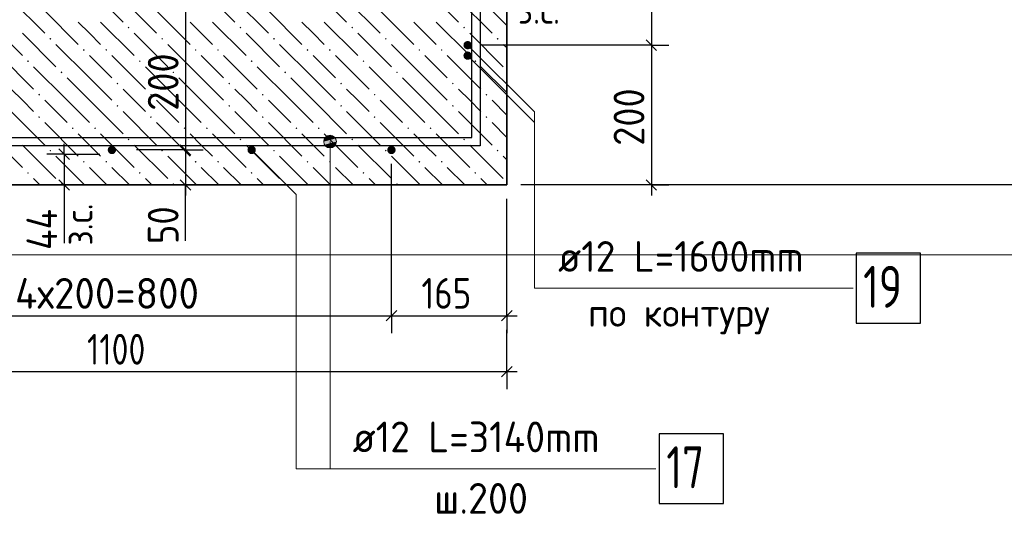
# Model space of a CAD drawing. Header units: millimetres. Extents: x 0 to 21000, y 0 to 29700.
# Tile 7 of 17: x 9787 to 16831, y 7838 to 11377. Entities that reach past the tile are written whole.
import ezdxf

# ---------------------------------------------------------------- set-up
doc = ezdxf.new("R2010")
doc.units = ezdxf.units.MM
for name, color, linetype, lineweight in [('Standard', 7, 'Continuous', 25), ('ЖБ Лента фундамента под плитной частью', 7, 'Continuous', 35), ('Обрамление Г-обр.', 52, 'Continuous', 25), ('Позиционная метка номер позиции', 7, 'Continuous', 13)]:
    doc.layers.add(name, color=color, linetype=linetype, lineweight=lineweight)
doc.layers.add('Размерная выноска', color=7, linetype='Continuous')
doc.styles.add('ISOCPEUR', font='txt')

msp = doc.modelspace()

# ---------------------------------------------------------------- hatches: boundary and pattern name
at = {"layer": 'ЖБ Лента фундамента под плитной частью', "linetype": 'Continuous', "lineweight": 18, "transparency": 33554687}
for points in [[(10559.4, 11320.1), (10565.9, 11326.6), (10572.4, 11320.1), (10565.9, 11313.6)], [(11359.4, 11320.1), (11365.9, 11326.6), (11372.4, 11320.1), (11365.9, 11313.6)], [(12159.4, 11320.1), (12165.9, 11326.6), (12172.4, 11320.1), (12165.9, 11313.6)], [(12959.4, 11320.1), (12965.9, 11326.6), (12972.4, 11320.1), (12965.9, 11313.6)], [(9999.4, 11240.1), (10005.9, 11246.6), (10012.4, 11240.1), (10005.9, 11233.6)], [(10799.4, 11240.1), (10805.9, 11246.6), (10812.4, 11240.1), (10805.9, 11233.6)], [(11599.4, 11240.1), (11605.9, 11246.6), (11612.4, 11240.1), (11605.9, 11233.6)], [(12399.4, 11240.1), (12405.9, 11246.6), (12412.4, 11240.1), (12405.9, 11233.6)], [(13199.4, 11240.1), (13205.9, 11246.6), (13212.4, 11240.1), (13205.9, 11233.6)], [(10239.4, 11160.1), (10245.9, 11166.6), (10252.4, 11160.1), (10245.9, 11153.6)], [(10399.4, 11160.1), (10405.9, 11166.6), (10412.4, 11160.1), (10405.9, 11153.6)], [(11039.4, 11160.1), (11045.9, 11166.6), (11052.4, 11160.1), (11045.9, 11153.6)], [(11199.4, 11160.1), (11205.9, 11166.6), (11212.4, 11160.1), (11205.9, 11153.6)], [(11839.4, 11160.1), (11845.9, 11166.6), (11852.4, 11160.1), (11845.9, 11153.6)], [(11999.4, 11160.1), (12005.9, 11166.6), (12012.4, 11160.1), (12005.9, 11153.6)], [(12639.4, 11160.1), (12645.9, 11166.6), (12652.4, 11160.1), (12645.9, 11153.6)], [(12799.4, 11160.1), (12805.9, 11166.6), (12812.4, 11160.1), (12805.9, 11153.6)], [(9839.4, 11080.1), (9845.9, 11086.6), (9852.4, 11080.1), (9845.9, 11073.6)], [(10639.4, 11080.1), (10645.9, 11086.6), (10652.4, 11080.1), (10645.9, 11073.6)], [(11439.4, 11080.1), (11445.9, 11086.6), (11452.4, 11080.1), (11445.9, 11073.6)], [(12239.4, 11080.1), (12245.9, 11086.6), (12252.4, 11080.1), (12245.9, 11073.6)], [(13039.4, 11080.1), (13045.9, 11086.6), (13052.4, 11080.1), (13045.9, 11073.6)], [(10079.4, 11000.1), (10085.9, 11006.6), (10092.4, 11000.1), (10085.9, 10993.6)], [(10879.4, 11000.1), (10885.9, 11006.6), (10892.4, 11000.1), (10885.9, 10993.6)], [(11679.4, 11000.1), (11685.9, 11006.6), (11692.4, 11000.1), (11685.9, 10993.6)], [(12479.4, 11000.1), (12485.9, 11006.6), (12492.4, 11000.1), (12485.9, 10993.6)], [(10479.4, 10920.1), (10485.9, 10926.6), (10492.4, 10920.1), (10485.9, 10913.6)], [(11279.4, 10920.1), (11285.9, 10926.6), (11292.4, 10920.1), (11285.9, 10913.6)], [(12079.4, 10920.1), (12085.9, 10926.6), (12092.4, 10920.1), (12085.9, 10913.6)], [(12879.4, 10920.1), (12885.9, 10926.6), (12892.4, 10920.1), (12885.9, 10913.6)], [(9919.4, 10840.1), (9925.9, 10846.6), (9932.4, 10840.1), (9925.9, 10833.6)], [(10719.4, 10840.1), (10725.9, 10846.6), (10732.4, 10840.1), (10725.9, 10833.6)], [(11519.4, 10840.1), (11525.9, 10846.6), (11532.4, 10840.1), (11525.9, 10833.6)], [(12319.4, 10840.1), (12325.9, 10846.6), (12332.4, 10840.1), (12325.9, 10833.6)], [(13119.4, 10840.1), (13125.9, 10846.6), (13132.4, 10840.1), (13125.9, 10833.6)], [(10479.4, 10760.1), (10485.9, 10766.6), (10492.4, 10760.1), (10485.9, 10753.6)], [(11279.4, 10760.1), (11285.9, 10766.6), (11292.4, 10760.1), (11285.9, 10753.6)], [(12079.4, 10760.1), (12085.9, 10766.6), (12092.4, 10760.1), (12085.9, 10753.6)], [(12879.4, 10760.1), (12885.9, 10766.6), (12892.4, 10760.1), (12885.9, 10753.6)], [(9919.4, 10680.1), (9925.9, 10686.6), (9932.4, 10680.1), (9925.9, 10673.6)], [(10719.4, 10680.1), (10725.9, 10686.6), (10732.4, 10680.1), (10725.9, 10673.6)], [(11519.4, 10680.1), (11525.9, 10686.6), (11532.4, 10680.1), (11525.9, 10673.6)], [(12319.4, 10680.1), (12325.9, 10686.6), (12332.4, 10680.1), (12325.9, 10673.6)], [(13119.4, 10680.1), (13125.9, 10686.6), (13132.4, 10680.1), (13125.9, 10673.6)], [(10159.4, 10600.1), (10165.9, 10606.6), (10172.4, 10600.1), (10165.9, 10593.6)], [(10319.4, 10600.1), (10325.9, 10606.6), (10332.4, 10600.1), (10325.9, 10593.6)], [(10959.4, 10600.1), (10965.9, 10606.6), (10972.4, 10600.1), (10965.9, 10593.6)], [(11119.4, 10600.1), (11125.9, 10606.6), (11132.4, 10600.1), (11125.9, 10593.6)], [(11759.4, 10600.1), (11765.9, 10606.6), (11772.4, 10600.1), (11765.9, 10593.6)], [(11919.4, 10600.1), (11925.9, 10606.6), (11932.4, 10600.1), (11925.9, 10593.6)], [(12559.4, 10600.1), (12565.9, 10606.6), (12572.4, 10600.1), (12565.9, 10593.6)], [(12719.4, 10600.1), (12725.9, 10606.6), (12732.4, 10600.1), (12725.9, 10593.6)], [(10559.4, 10520.1), (10565.9, 10526.6), (10572.4, 10520.1), (10565.9, 10513.6)], [(11359.4, 10520.1), (11365.9, 10526.6), (11372.4, 10520.1), (11365.9, 10513.6)], [(12159.4, 10520.1), (12165.9, 10526.6), (12172.4, 10520.1), (12165.9, 10513.6)], [(12959.4, 10520.1), (12965.9, 10526.6), (12972.4, 10520.1), (12965.9, 10513.6)], [(9999.4, 10440.1), (10005.9, 10446.6), (10012.4, 10440.1), (10005.9, 10433.6)], [(10799.4, 10440.1), (10805.9, 10446.6), (10812.4, 10440.1), (10805.9, 10433.6)], [(11599.4, 10440.1), (11605.9, 10446.6), (11612.4, 10440.1), (11605.9, 10433.6)], [(12399.4, 10440.1), (12405.9, 10446.6), (12412.4, 10440.1), (12405.9, 10433.6)], [(13199.4, 10440.1), (13205.9, 10446.6), (13212.4, 10440.1), (13205.9, 10433.6)], [(10239.4, 10360.1), (10245.9, 10366.6), (10252.4, 10360.1), (10245.9, 10353.6)], [(10399.4, 10360.1), (10405.9, 10366.6), (10412.4, 10360.1), (10405.9, 10353.6)], [(11039.4, 10360.1), (11045.9, 10366.6), (11052.4, 10360.1), (11045.9, 10353.6)], [(11199.4, 10360.1), (11205.9, 10366.6), (11212.4, 10360.1), (11205.9, 10353.6)], [(11839.4, 10360.1), (11845.9, 10366.6), (11852.4, 10360.1), (11845.9, 10353.6)], [(11999.4, 10360.1), (12005.9, 10366.6), (12012.4, 10360.1), (12005.9, 10353.6)], [(12639.4, 10360.1), (12645.9, 10366.6), (12652.4, 10360.1), (12645.9, 10353.6)], [(12799.4, 10360.1), (12805.9, 10366.6), (12812.4, 10360.1), (12805.9, 10353.6)], [(9839.4, 10280.1), (9845.9, 10286.6), (9852.4, 10280.1), (9845.9, 10273.6)], [(10639.4, 10280.1), (10645.9, 10286.6), (10652.4, 10280.1), (10645.9, 10273.6)], [(11439.4, 10280.1), (11445.9, 10286.6), (11452.4, 10280.1), (11445.9, 10273.6)], [(12239.4, 10280.1), (12245.9, 10286.6), (12252.4, 10280.1), (12245.9, 10273.6)], [(13039.4, 10280.1), (13045.9, 10286.6), (13052.4, 10280.1), (13045.9, 10273.6)], [(10079.4, 10200.1), (10085.9, 10206.6), (10092.4, 10200.1), (10086.8, 10194.6), (10084.9, 10194.6)], [(10879.4, 10200.1), (10885.9, 10206.6), (10892.4, 10200.1), (10886.8, 10194.6), (10884.9, 10194.6)], [(11679.4, 10200.1), (11685.9, 10206.6), (11692.4, 10200.1), (11686.8, 10194.6), (11684.9, 10194.6)], [(12479.4, 10200.1), (12485.9, 10206.6), (12492.4, 10200.1), (12486.8, 10194.6), (12484.9, 10194.6)]]:
    msp.add_hatch(color=7, dxfattribs=at).paths.add_polyline_path(points, flags=16)
at = {"layer": 'Обрамление Г-обр.', "linetype": 'Continuous', "lineweight": 25, "transparency": 33554687}
for points in [[(13021.3, 11194.6), (13019.1, 11206.1), (13012.5, 11215.8), (13002.8, 11222.3), (12991.3, 11224.6), (12979.9, 11222.3), (12970.1, 11215.8), (12963.6, 11206.1), (12961.3, 11194.6), (12963.6, 11183.1), (12970.1, 11173.4), (12979.9, 11166.9), (12991.3, 11164.6), (13002.8, 11166.9), (13012.5, 11173.4), (13019.1, 11183.1)], [(13021.3, 11119.6), (13019.1, 11131.1), (13012.5, 11140.8), (13002.8, 11147.3), (12991.3, 11149.6), (12979.9, 11147.3), (12970.1, 11140.8), (12963.6, 11131.1), (12961.3, 11119.6), (12963.6, 11108.1), (12970.1, 11098.4), (12979.9, 11091.9), (12991.3, 11089.6), (13002.8, 11091.9), (13012.5, 11098.4), (13019.1, 11108.1)], [(10476.3, 10444.6), (10474.1, 10456.1), (10467.6, 10465.8), (10457.8, 10472.3), (10446.3, 10474.6), (10434.9, 10472.3), (10425.1, 10465.8), (10418.6, 10456.1), (10416.3, 10444.6), (10418.6, 10433.1), (10425.1, 10423.4), (10434.9, 10416.9), (10446.3, 10414.6), (10457.8, 10416.9), (10467.6, 10423.4), (10474.1, 10433.1)], [(11476.3, 10444.6), (11474.1, 10456.1), (11467.6, 10465.8), (11457.8, 10472.3), (11446.3, 10474.6), (11434.9, 10472.3), (11425.1, 10465.8), (11418.6, 10456.1), (11416.3, 10444.6), (11418.6, 10433.1), (11425.1, 10423.4), (11434.9, 10416.9), (11446.3, 10414.6), (11457.8, 10416.9), (11467.6, 10423.4), (11474.1, 10433.1)], [(12476.3, 10444.6), (12474.1, 10456.1), (12467.6, 10465.8), (12457.8, 10472.3), (12446.3, 10474.6), (12434.9, 10472.3), (12425.1, 10465.8), (12418.6, 10456.1), (12416.3, 10444.6), (12418.6, 10433.1), (12425.1, 10423.4), (12434.9, 10416.9), (12446.3, 10414.6), (12457.8, 10416.9), (12467.6, 10423.4), (12474.1, 10433.1)]]:
    msp.add_hatch(color=7, dxfattribs=at).paths.add_polyline_path(points)
at = {"layer": 'Позиционная метка номер позиции', "linetype": 'Continuous', "lineweight": 13, "transparency": 33554687}
for points in [[(12046.2, 10527.1), (11968.8, 10527.1), (11962.5, 10504.6)], [(12046.2, 10527.1), (11962.5, 10504.6), (12052.5, 10504.6)], [(12052.5, 10504.6), (11962.5, 10504.6), (11968.8, 10482.1)], [(12030, 10543.3), (11985, 10543.3), (11968.8, 10527.1)], [(12030, 10543.3), (11968.8, 10527.1), (12046.2, 10527.1)], [(12052.5, 10504.6), (11968.8, 10482.1), (12046.2, 10482.1)], [(11985, 10543.3), (12030, 10543.3), (12007.5, 10549.6)], [(12046.2, 10482.1), (11968.8, 10482.1), (11985, 10465.9)], [(12046.2, 10482.1), (11985, 10465.9), (12030, 10465.9)], [(12030, 10465.9), (11985, 10465.9), (12007.5, 10459.6)]]:
    msp.add_hatch(color=7, dxfattribs=at).paths.add_polyline_path(points)

# ---------------------------------------------------------------- linework, layer by layer
at = {"layer": 'Standard', "color": 7, "linetype": 'Continuous', "lineweight": -3, "transparency": 33554687}
for p, q in [((10973.4, 11444.6), (10973.4, 10444.6)), ((14305.7, 11194.6), (14305.7, 10194.6)), ((10105.3, 10414.6), (10105.3, 10489.6)), ((10973.4, 10444.6), (10973.4, 10194.6)), ((10105.3, 10414.6), (10105.3, 10194.6)), ((10105.3, 10194.6), (10105.3, 10119.6)), ((10973.4, 10194.6), (10973.4, 10119.6)), ((14305.7, 10194.6), (14305.7, 10119.6)), ((8446.3, 9258.7), (12446.3, 9258.7)), ((12446.3, 9258.7), (13271.3, 9258.7)), ((13271.3, 9258.7), (13346.3, 9258.7)), ((7771.3, 8858.7), (13271.3, 8858.7)), ((13271.3, 8858.7), (13346.3, 8858.7))]:
    msp.add_line(p, q, dxfattribs=at)
at = {"layer": 'Standard', "color": 7, "linetype": 'Continuous', "lineweight": 25, "transparency": 33554687}
for p, q in [((14268.2, 11232.1), (14343.2, 11157.1)), ((10067.8, 10452.1), (10142.8, 10377.1)), ((10935.9, 10482.1), (11010.9, 10407.1)), ((10067.8, 10232.1), (10142.8, 10157.1)), ((10935.9, 10232.1), (11010.9, 10157.1)), ((14268.2, 10232.1), (14343.2, 10157.1)), ((12408.8, 9221.2), (12483.8, 9296.2)), ((13233.8, 9221.2), (13308.8, 9296.2)), ((13233.8, 8821.2), (13308.8, 8896.2))]:
    msp.add_line(p, q, dxfattribs=at)
at = {"layer": 'Standard', "color": 251, "linetype": 'Continuous', "lineweight": -3, "true_color": 0x656565, "transparency": 33554687}
for p, q in [((14305.7, 11194.6), (14180.7, 11194.6)), ((14305.7, 11194.6), (14430.7, 11194.6)), ((10973.4, 10444.6), (10848.4, 10444.6)), ((10973.4, 10444.6), (11098.4, 10444.6)), ((10105.3, 10414.6), (9980.3, 10414.6)), ((10105.3, 10414.6), (10230.4, 10414.6)), ((10105.3, 10414.6), (10360.6, 10414.6)), ((10105.3, 10194.6), (9980.3, 10194.6)), ((10105.3, 10194.6), (10230.4, 10194.6)), ((10105.3, 10194.6), (10105.3, 10194.6)), ((10973.4, 10194.6), (10848.4, 10194.6)), ((10973.4, 10194.6), (11098.4, 10194.6)), ((10973.4, 10194.6), (10973.4, 10194.6)), ((17796.8, 10194.6), (13371.3, 10194.6)), ((14305.7, 10194.6), (13371.3, 10194.6)), ((14305.7, 10194.6), (14180.7, 10194.6)), ((14305.7, 10194.6), (14430.7, 10194.6)), ((13271.3, 9258.7), (13271.3, 10094.6)), ((12446.3, 9258.7), (12446.3, 9383.7)), ((13271.3, 9258.7), (13271.3, 9383.7)), ((12446.3, 9258.7), (12446.3, 9133.7)), ((13271.3, 9258.7), (13271.3, 9133.7)), ((13271.3, 8858.7), (13271.3, 9158.7)), ((13271.3, 8858.7), (13271.3, 8983.7)), ((13271.3, 8858.7), (13271.3, 8733.7))]:
    msp.add_line(p, q, dxfattribs=at)
at = {"layer": 'Standard', "color": 254, "linetype": 'Continuous', "lineweight": 18, "true_color": 0xc4c4ff, "transparency": 33554687}
msp.add_lwpolyline([(4427.6, 9694.6), (17271.3, 9694.6), (17271.3, 15944.6), (4427.6, 15944.6), (4427.6, 9694.6)], dxfattribs=at)
at = {"layer": 'Standard', "color": 7, "linetype": 'Continuous', "lineweight": -3, "transparency": 33554687}
msp.add_lwpolyline([(14305.7, 11944.6), (14305.7, 11373.8), (14305.7, 11373.8), (14305.7, 11194.6)], dxfattribs=at)
at = {"layer": 'Standard', "color": 251, "linetype": 'Continuous', "lineweight": -3, "true_color": 0x656565, "transparency": 33554687}
for points in [[(14305.7, 11194.6), (14288.7, 11194.6), (14288.7, 11194.6), (13091.3, 11194.6)], [(10973.4, 10444.6), (10956.4, 10444.6), (10956.4, 10444.6), (10621.3, 10444.6)], [(12446.3, 9258.7), (12446.3, 9275.7), (12446.3, 9275.7), (12446.3, 10344.6)]]:
    msp.add_lwpolyline(points, dxfattribs=at)
at = {"layer": 'ЖБ Лента фундамента под плитной частью', "color": 7, "linetype": 'Continuous', "lineweight": 35, "transparency": 33554687}
for p, q in [((13271.3, 10194.6), (13271.3, 11944.6)), ((7771.3, 10194.6), (13271.3, 10194.6))]:
    msp.add_line(p, q, dxfattribs=at)
at = {"layer": 'ЖБ Лента фундамента под плитной частью', "color": 254, "linetype": 'Continuous', "lineweight": 18, "transparency": 33554687}
for p, q in [((10285.9, 11600.1), (10525.9, 11360.1)), ((11085.9, 11600.1), (11325.9, 11360.1)), ((11885.9, 11600.1), (12125.9, 11360.1)), ((12685.9, 11600.1), (12925.9, 11360.1)), ((9725.9, 11520.1), (9965.9, 11280.1)), ((10525.9, 11520.1), (10765.9, 11280.1)), ((11325.9, 11520.1), (11565.9, 11280.1)), ((12125.9, 11520.1), (12365.9, 11280.1)), ((12925.9, 11520.1), (13165.9, 11280.1)), ((9965.9, 11440.1), (10205.9, 11200.1)), ((10765.9, 11440.1), (11005.9, 11200.1)), ((11565.9, 11440.1), (11805.9, 11200.1)), ((12365.9, 11440.1), (12605.9, 11200.1)), ((13165.9, 11440.1), (13271.3, 11334.7)), ((9565.9, 11360.1), (9805.9, 11120.1)), ((10285.9, 11280.1), (10205.9, 11360.1)), ((10365.9, 11360.1), (10605.9, 11120.1)), ((11085.9, 11280.1), (11005.9, 11360.1)), ((11165.9, 11360.1), (11405.9, 11120.1)), ((11885.9, 11280.1), (11805.9, 11360.1)), ((11965.9, 11360.1), (12205.9, 11120.1)), ((12685.9, 11280.1), (12605.9, 11360.1)), ((12765.9, 11360.1), (13005.9, 11120.1)), ((9805.9, 11280.1), (10045.9, 11040.1)), ((10365.9, 11200.1), (10285.9, 11280.1)), ((10605.9, 11280.1), (10845.9, 11040.1)), ((11165.9, 11200.1), (11085.9, 11280.1)), ((11405.9, 11280.1), (11645.9, 11040.1)), ((11965.9, 11200.1), (11885.9, 11280.1)), ((12205.9, 11280.1), (12445.9, 11040.1)), ((12765.9, 11200.1), (12685.9, 11280.1)), ((13005.9, 11280.1), (13245.9, 11040.1)), ((10285.9, 10960.1), (10045.9, 11200.1)), ((11085.9, 10960.1), (10845.9, 11200.1)), ((11885.9, 10960.1), (11645.9, 11200.1)), ((12685.9, 10960.1), (12445.9, 11200.1)), ((13271.3, 11174.7), (13245.9, 11200.1)), ((9645.9, 11120.1), (9885.9, 10880.1)), ((10285.9, 11120.1), (10445.9, 10960.1)), ((10445.9, 11120.1), (10685.9, 10880.1)), ((11085.9, 11120.1), (11245.9, 10960.1)), ((11245.9, 11120.1), (11485.9, 10880.1)), ((11885.9, 11120.1), (12045.9, 10960.1)), ((12045.9, 11120.1), (12285.9, 10880.1)), ((12685.9, 11120.1), (12845.9, 10960.1)), ((12845.9, 11120.1), (13085.9, 10880.1)), ((10125.9, 10800.1), (9885.9, 11040.1)), ((10925.9, 10800.1), (10685.9, 11040.1)), ((11725.9, 10800.1), (11485.9, 11040.1)), ((12525.9, 10800.1), (12285.9, 11040.1)), ((13271.3, 10854.7), (13085.9, 11040.1)), ((10125.9, 10960.1), (10285.9, 10800.1)), ((10285.9, 10960.1), (10445.9, 10800.1)), ((10925.9, 10960.1), (11085.9, 10800.1)), ((11085.9, 10960.1), (11245.9, 10800.1)), ((11725.9, 10960.1), (11885.9, 10800.1)), ((11885.9, 10960.1), (12045.9, 10800.1)), ((12525.9, 10960.1), (12685.9, 10800.1)), ((12685.9, 10960.1), (12845.9, 10800.1)), ((9805.9, 10800.1), (9725.9, 10880.1)), ((10605.9, 10800.1), (10525.9, 10880.1)), ((11405.9, 10800.1), (11325.9, 10880.1)), ((12205.9, 10800.1), (12125.9, 10880.1)), ((13005.9, 10800.1), (12925.9, 10880.1)), ((9885.9, 10720.1), (9805.9, 10800.1)), ((9965.9, 10800.1), (10125.9, 10640.1)), ((10125.9, 10800.1), (10285.9, 10640.1)), ((10285.9, 10800.1), (10525.9, 10560.1)), ((10685.9, 10720.1), (10605.9, 10800.1)), ((10765.9, 10800.1), (10925.9, 10640.1)), ((10925.9, 10800.1), (11085.9, 10640.1)), ((11085.9, 10800.1), (11325.9, 10560.1)), ((11485.9, 10720.1), (11405.9, 10800.1)), ((11565.9, 10800.1), (11725.9, 10640.1)), ((11725.9, 10800.1), (11885.9, 10640.1)), ((11885.9, 10800.1), (12125.9, 10560.1)), ((12285.9, 10720.1), (12205.9, 10800.1)), ((12365.9, 10800.1), (12525.9, 10640.1)), ((12525.9, 10800.1), (12685.9, 10640.1)), ((12685.9, 10800.1), (12925.9, 10560.1)), ((13085.9, 10720.1), (13005.9, 10800.1)), ((13165.9, 10800.1), (13271.3, 10694.7)), ((9725.9, 10720.1), (9965.9, 10480.1)), ((10525.9, 10720.1), (10765.9, 10480.1)), ((11325.9, 10720.1), (11565.9, 10480.1)), ((12125.9, 10720.1), (12365.9, 10480.1)), ((12925.9, 10720.1), (13165.9, 10480.1)), ((9965.9, 10640.1), (10205.9, 10400.1)), ((10765.9, 10640.1), (11005.9, 10400.1)), ((11565.9, 10640.1), (11805.9, 10400.1)), ((12365.9, 10640.1), (12605.9, 10400.1)), ((13165.9, 10640.1), (13271.3, 10534.7)), ((9565.9, 10560.1), (9805.9, 10320.1)), ((10285.9, 10480.1), (10205.9, 10560.1)), ((10365.9, 10560.1), (10605.9, 10320.1)), ((11085.9, 10480.1), (11005.9, 10560.1)), ((11165.9, 10560.1), (11405.9, 10320.1)), ((11885.9, 10480.1), (11805.9, 10560.1)), ((11965.9, 10560.1), (12205.9, 10320.1)), ((12685.9, 10480.1), (12605.9, 10560.1)), ((12765.9, 10560.1), (13005.9, 10320.1)), ((9805.9, 10480.1), (10045.9, 10240.1)), ((10365.9, 10400.1), (10285.9, 10480.1)), ((10605.9, 10480.1), (10845.9, 10240.1)), ((11165.9, 10400.1), (11085.9, 10480.1)), ((11405.9, 10480.1), (11645.9, 10240.1)), ((11965.9, 10400.1), (11885.9, 10480.1)), ((12205.9, 10480.1), (12445.9, 10240.1)), ((12765.9, 10400.1), (12685.9, 10480.1)), ((13005.9, 10480.1), (13245.9, 10240.1)), ((10251.4, 10194.6), (10045.9, 10400.1)), ((11051.4, 10194.6), (10845.9, 10400.1)), ((11851.4, 10194.6), (11645.9, 10400.1)), ((12651.4, 10194.6), (12445.9, 10400.1)), ((13271.3, 10374.7), (13245.9, 10400.1)), ((10285.9, 10320.1), (10411.4, 10194.6)), ((10445.9, 10320.1), (10571.4, 10194.6)), ((11085.9, 10320.1), (11211.4, 10194.6)), ((11245.9, 10320.1), (11371.4, 10194.6)), ((11885.9, 10320.1), (12011.4, 10194.6)), ((12045.9, 10320.1), (12171.4, 10194.6)), ((12685.9, 10320.1), (12811.4, 10194.6)), ((12845.9, 10320.1), (12971.4, 10194.6)), ((9931.4, 10194.6), (9885.9, 10240.1)), ((10731.4, 10194.6), (10685.9, 10240.1)), ((11531.4, 10194.6), (11485.9, 10240.1)), ((12331.4, 10194.6), (12285.9, 10240.1)), ((13131.4, 10194.6), (13085.9, 10240.1))]:
    msp.add_line(p, q, dxfattribs=at)
at = {"layer": 'Обрамление Г-обр.', "color": 38, "linetype": 'Continuous', "lineweight": 25, "true_color": 0x5f1e0f, "transparency": 33554687}
msp.add_lwpolyline([(16081.4, 13734.6), (13081.3, 13734.6), (13081.3, 10474.6), (7961.3, 10474.6), (7961.3, 13734.6), (6661.3, 13734.6), (6661.3, 13794.6), (8021.3, 13794.6), (8021.3, 10534.6), (13021.3, 10534.6), (13021.3, 13794.6), (16081.4, 13794.6), (16081.4, 13734.6)], dxfattribs=at)
at = {"layer": 'Обрамление Г-обр.', "color": 7, "linetype": 'Continuous', "lineweight": 25, "transparency": 33554687}
for points in [[(15770.4, 9205.5), (16230.4, 9205.5), (16230.4, 9705.5), (15770.4, 9705.5), (15770.4, 9205.5)], [(14362.5, 7914.3), (14822.5, 7914.3), (14822.5, 8414.3), (14362.5, 8414.3), (14362.5, 7914.3)]]:
    msp.add_lwpolyline(points, dxfattribs=at)
at = {"layer": 'Позиционная метка номер позиции', "color": 7, "linetype": 'Continuous', "lineweight": 13, "transparency": 33554687}
for p, q in [((12991.3, 11119.6), (13468.6, 10642.3)), ((11962.5, 10504.6), (11962.5, 10504.6)), ((12007.5, 10549.6), (12007.5, 10549.6)), ((12052.5, 10504.6), (12052.5, 10504.6)), ((12007.5, 10459.6), (12007.5, 10459.6))]:
    msp.add_line(p, q, dxfattribs=at)
for points in [[(12991.3, 11194.6), (13468.6, 10717.3), (13468.6, 9455.5), (15750.4, 9455.5)], [(12007.5, 10504.6), (12007.5, 8164.3), (14337.5, 8164.3)], [(11446.3, 10444.6), (11764.5, 10126.4), (11764.5, 8164.3), (13296.3, 8164.3)]]:
    msp.add_lwpolyline(points, dxfattribs=at)
msp.add_circle((12007.5, 10504.6), 45, dxfattribs=at)
at = {"layer": 'Размерная выноска', "color": 7, "linetype": 'Continuous', "lineweight": -3, "transparency": 33554687}
for p, q in [((10105.3, 10194.6), (10105.3, 9777.4)), ((10973.4, 9794.6), (10973.4, 10194.6))]:
    msp.add_line(p, q, dxfattribs=at)

# ---------------------------------------------------------------- texts
at = {"layer": 'Standard', "color": 7, "linetype": 'Continuous', "lineweight": 18, "transparency": 33554687, "char_height": 200, "attachment_point": 7, "style": 'ISOCPEUR'}
for s, insert, width in [('\\W0.90;з.с.', (13350.9, 11348), 459.942), ('\\W0.97;по контуру', (13852.4, 9125.5), 1516.303)]:
    msp.add_mtext(s, dxfattribs=dict(at, insert=insert, width=width))
at = {"layer": 'Standard', "color": 7, "linetype": 'Continuous', "lineweight": 25, "transparency": 33554687, "char_height": 220, "attachment_point": 7, "rotation": 90, "style": 'ISOCPEUR'}
for s, insert, width in [('\\W0.91;200', (10923.4, 10724.6), 561.988), ('\\W0.91;200', (14255.7, 10474.6), 561.996), ('\\W0.89;44', (10055.4, 9728.8), 449.578), ('\\W0.87;50', (10923.4, 9771.1), 403.94)]:
    msp.add_mtext(s, dxfattribs=dict(at, insert=insert, width=width))
at = {"layer": 'Standard', "color": 7, "linetype": 'Continuous', "lineweight": 18, "transparency": 33554687, "insert": (10308.1, 9761.1), "char_height": 200, "width": 459.942, "attachment_point": 7, "rotation": 90, "style": 'ISOCPEUR'}
msp.add_mtext('\\W0.90;з.с.', dxfattribs=at)
at = {"layer": 'Standard', "color": 7, "linetype": 'Continuous', "lineweight": 25, "transparency": 33554687, "char_height": 220, "attachment_point": 7, "style": 'ISOCPEUR'}
for s, insert, width in [('\\W0.97;4х200=800', (9753.3, 9308.7), 1513.533), ('\\W0.83;165', (12660.8, 9308.7), 508.571), ('\\W0.80;1100', (10268.3, 8908.7), 615.719)]:
    msp.add_mtext(s, dxfattribs=dict(at, insert=insert, width=width))
at = {"layer": 'Обрамление Г-обр.', "color": 7, "linetype": 'Continuous', "lineweight": 13, "transparency": 33554687, "attachment_point": 7, "style": 'ISOCPEUR'}
for s, insert, char_height, width in [('\\W0.94;ø12 L=1600mm ', (13638.4, 9572.8), 220, 2104.376), ('\\W0.75;19', (15820.4, 9315.5), 300, 472.281), ('\\W0.94;ø12 L=3140mm ', (12168.5, 8281.7), 220, 2126.488), ('\\W0.75;17', (14412.5, 8024.3), 300, 472.272), ('\\W0.95;ш.200 ', (12751.5, 7841.7), 220, 962.129)]:
    msp.add_mtext(s, dxfattribs=dict(at, insert=insert, char_height=char_height, width=width))

doc.saveas('drawing.dxf')
